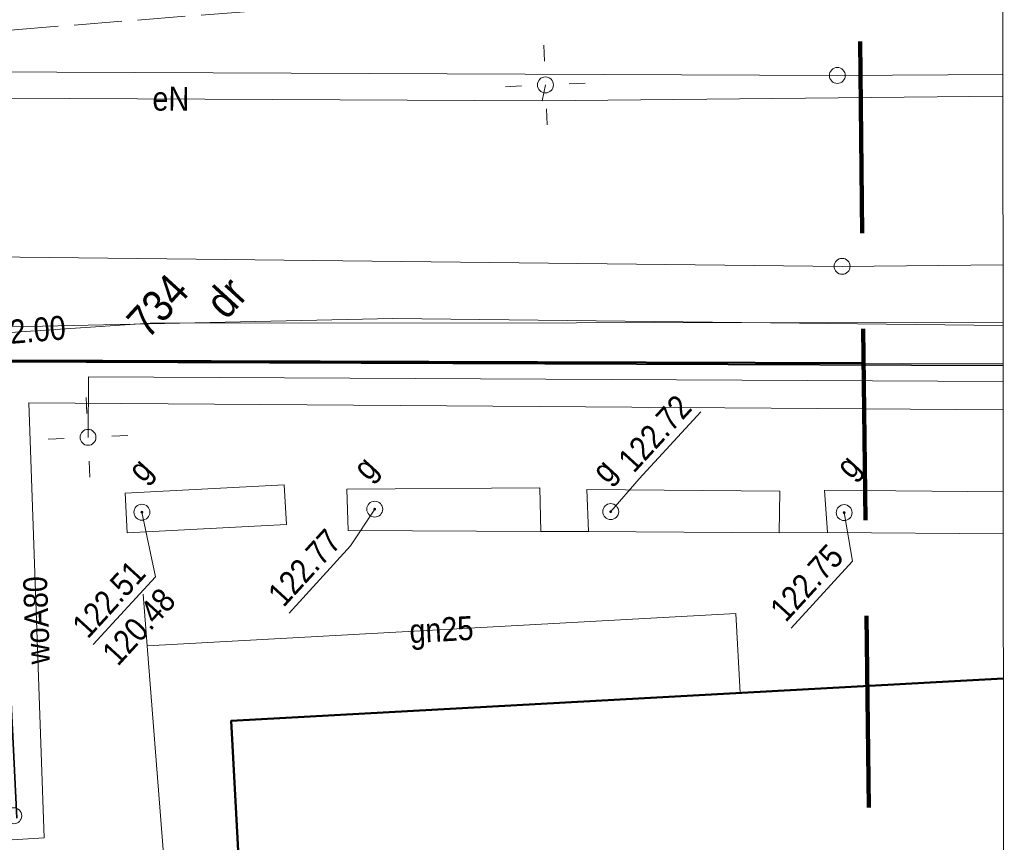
# Model space of a CAD drawing. Header units: metres. Extents: x 0 to 6446955, y 0 to 5658558.
# Tile 56 of 188: x 6441910 to 6441941, y 5653975 to 5654001. Entities that reach past the tile are written whole.
import ezdxf
from ezdxf.enums import TextEntityAlignment as Align

# ---------------------------------------------------------------- set-up
doc = ezdxf.new("R2010")
doc.units = ezdxf.units.M
doc.header["$MEASUREMENT"] = 0
for name, pattern in [('1.5_0.5', [2, 1.5, -0.5]), ('2', [0.9, 0.6, -0.3]), ('219-500', [0]), ('PRZER2-1', [3, 2, -1]), ('PRZER3-1', [4, 3, -1])]:
    doc.linetypes.add(name, pattern=pattern)
doc.layers.get('0').update_dxf_attribs({"color": 2, "linetype": 'CONTINUOUS', "lineweight": 5})
doc.layers.add('1ramki', color=7, linetype='PRZER2-1', lineweight=18)
doc.layers.add('z - MPZT', color=121, linetype='PRZER3-1', lineweight=18)
for name, color, linetype in [('202-punkt graniczny', 7, 'CONTINUOUS'), ('209-oznaczenie konturu klasyfikacyjnego', 7, 'CONTINUOUS'), ('211-numer działki ewidencyjnej', 7, 'CONTINUOUS'), ('218-kontur użytku gruntowego', 7, 'CONTINUOUS'), ('219-działka ewidencyjna', 7, 'CONTINUOUS'), ('312-budynek ewidencyjny', 7, 'CONTINUOUS'), ('jezdnia', 7, 'CONTINUOUS'), ('komora podziemna', 7, 'CONTINUOUS'), ('latarnia', 7, 'CONTINUOUS'), ('ogrodzenie trwałe', 7, 'CONTINUOUS'), ('przewód elektroenergetyczny podziemny', 7, 'CONTINUOUS'), ('przewód elektroenergetyczny podziemny-Atr1', 7, 'CONTINUOUS'), ('przewód gazowy', 7, 'CONTINUOUS'), ('przewód gazowy-Atr1', 7, 'CONTINUOUS'), ('przewód wodociągowy', 7, 'CONTINUOUS'), ('przewód wodociągowy-Atr1', 7, 'CONTINUOUS'), ('rzedna', 7, 'CONTINUOUS'), ('rzedna-Atr2', 7, 'CONTINUOUS'), ('rzedna-Atr3', 7, 'CONTINUOUS'), ('właz do komory lub kanału - okrągły', 7, 'CONTINUOUS'), ('właz do komory lub kanału - okrągły-Atr17', 7, 'CONTINUOUS'), ('Zakres', 7, 'CONTINUOUS')]:
    doc.layers.add(name, color=color, linetype=linetype)
doc.styles.add('MapaZas', font='geodezja.shx', dxfattribs={"width": 0.9})
doc.linetypes.add('902-500', pattern='A,3.75,0,[1,ksztalty.shx,S=0.5,R=0,X=0,Y=0],3.75', length=7.5)
doc.linetypes.add('NLZ', pattern='A,3,-1,[35,msgB.shx,S=0.008,R=0,X=-0.5,Y=0],3', length=7)

# ---------------------------------------------------------------- blocks, each defined once
blk = doc.blocks.new('202')
at = {"color": 0, "linetype": 'Continuous', "lineweight": 0}
blk.add_circle((0, 0), 0.25, dxfattribs=at)
blk = doc.blocks.new('US22')
at = {"color": 0, "linetype": 'Continuous', "lineweight": 13}
blk.add_circle((0, 0), 0.25, dxfattribs=at)
blk = doc.blocks.new('PW01')
at = {"linetype": 'Continuous', "lineweight": 13}
h = blk.add_hatch(color=0, dxfattribs=at)
edge = h.paths.add_edge_path()
edge.add_arc((0, 0), 0.045, 0, 360)
blk = doc.blocks.new('SM01')
at = {"color": 0, "linetype": 'Continuous', "lineweight": 13}
for p, q in [((-0.53, 0.531), (-0.883, 0.884)), ((0.531, 0.531), (0.884, 0.884)), ((-0.53, -0.53), (-0.883, -0.883)), ((0.531, -0.53), (0.884, -0.883))]:
    blk.add_line(p, q, dxfattribs=at)
blk.add_circle((0, 0), 0.25, dxfattribs=at)

msp = doc.modelspace()

# ---------------------------------------------------------------- linework, layer by layer
at = {"layer": '1ramki', "color": 0, "linetype": 'Continuous', "lineweight": 18, "flags": 128}
msp.add_lwpolyline([(6441510.604, 5654071.913), (6441940.534, 5654071.913), (6441940.63, 5653931.905), (6441510.701, 5653931.905)], close=True, dxfattribs=at)
msp.add_lwpolyline([(6441510.604, 5654071.913), (6441940.534, 5654071.913), (6441940.63, 5653931.905), (6441510.701, 5653931.905)], close=True, dxfattribs=at)
at = {"layer": '218-kontur użytku gruntowego', "color": 0, "linetype": 'Continuous', "lineweight": 13}
for points in [[(6441940.59, 5653990.451), (6441908.941, 5653990.556)], [(6441908.941, 5653990.556), (6441940.59, 5653990.451)]]:
    msp.add_lwpolyline(points, dxfattribs=at)
at = {"layer": '219-działka ewidencyjna', "color": 0, "linetype": '219-500', "lineweight": 13, "flags": 128}
for points in [[(6441908.465, 5653999.602), (6441935.395, 5653999.486)], [(6441935.545, 5653993.504), (6441908.834, 5653993.8)]]:
    msp.add_lwpolyline(points, dxfattribs=at)
at = {"layer": '219-działka ewidencyjna', "color": 0, "linetype": '219-500', "lineweight": 13}
for points in [[(6441935.395, 5653999.486), (6441940.584, 5653999.518)], [(6441940.588, 5653993.555), (6441935.545, 5653993.504)], [(6441908.941, 5653990.556), (6441940.59, 5653990.451)]]:
    msp.add_lwpolyline(points, dxfattribs=at)
at = {"layer": '312-budynek ewidencyjny', "color": 0, "linetype": 'Continuous', "lineweight": 50}
msp.add_lwpolyline([(6441916.389, 5653979.262), (6441940.597, 5653980.586)], dxfattribs=at)
at = {"layer": '312-budynek ewidencyjny', "color": 0, "linetype": 'Continuous', "lineweight": 50, "flags": 128}
msp.add_lwpolyline([(6441917.764, 5653953.693), (6441916.389, 5653979.262)], dxfattribs=at)
at = {"layer": 'jezdnia', "color": 0, "linetype": '1.5_0.5', "lineweight": 13}
msp.add_lwpolyline([(6441940.578, 5654008.104), (6441927.188, 5654008.559), (6441906.123, 5654010.83), (6441907.355, 5654007.289), (6441907.391, 5654004.856), (6441907.473, 5654000.754), (6441926.899, 5654002.275), (6441940.582, 5654002.432)], dxfattribs=at)
at = {"layer": 'komora podziemna', "color": 0, "linetype": 'Continuous', "lineweight": 13, "flags": 128}
for points in [[(6441913.129, 5653985.149), (6441913.06, 5653986.391), (6441918.052, 5653986.661), (6441918.121, 5653985.418)], [(6441920.062, 5653985.228), (6441920.012, 5653986.521), (6441926.069, 5653986.561), (6441926.101, 5653985.189)], [(6441927.595, 5653985.191), (6441927.543, 5653986.513), (6441933.597, 5653986.461), (6441933.57, 5653985.157)]]:
    msp.add_lwpolyline(points, close=True, dxfattribs=at)
at = {"layer": 'komora podziemna', "color": 0, "linetype": 'Continuous', "lineweight": 13}
for points in [[(6441940.594, 5653985.116), (6441935.091, 5653985.161), (6441934.997, 5653986.494)], [(6441934.997, 5653986.494), (6441940.593, 5653986.44)]]:
    msp.add_lwpolyline(points, dxfattribs=at)
at = {"layer": 'ogrodzenie trwałe', "color": 0, "linetype": '902-500', "lineweight": 35}
msp.add_lwpolyline([(6441940.59, 5653990.399), (6441908.957, 5653990.514), (6441909.665, 5653976.212)], dxfattribs=at)
at = {"layer": 'przewód elektroenergetyczny podziemny', "color": 0, "linetype": 'Continuous', "lineweight": 13, "flags": 128}
for points in [[(6441926.143, 5653998.696), (6441926.242, 5653999.189)], [(6441902.859, 5653998.81), (6441926.143, 5653998.696)]]:
    msp.add_lwpolyline(points, dxfattribs=at)
at = {"layer": 'przewód elektroenergetyczny podziemny', "color": 0, "linetype": 'Continuous', "lineweight": 13}
for points in [[(6441926.143, 5653998.696), (6441940.584, 5653998.834)], [(6441940.589, 5653991.748), (6441913.845, 5653991.72), (6441908.058, 5653991.338), (6441907.972, 5653991.985), (6441907.877, 5653993.821)], [(6441890.719, 5653931.905), (6441890.559, 5653933.696), (6441889.482, 5653956.05), (6441888.277, 5653976.516), (6441888.784, 5653977.204), (6441895.85, 5653980.36), (6441906.672, 5653981.028), (6441907.212, 5653981.781), (6441906.827, 5653990.824), (6441907.602, 5653991.566), (6441921.454, 5653991.871), (6441940.589, 5653991.648)], [(6441940.591, 5653989.897), (6441911.916, 5653990.043), (6441911.9, 5653988.145)]]:
    msp.add_lwpolyline(points, dxfattribs=at)
at = {"layer": 'przewód gazowy', "color": 0, "linetype": 'Continuous', "lineweight": 13, "flags": 128}
for points in [[(6441926.101, 5653985.189), (6441927.595, 5653985.191)], [(6441933.57, 5653985.157), (6441935.091, 5653985.161)], [(6441913.752, 5653981.609), (6441913.624, 5653983.231)], [(6441932.347, 5653980.135), (6441932.209, 5653982.62), (6441913.752, 5653981.609)], [(6441911.417, 5653950.42), (6441910.824, 5653950.38), (6441910.466, 5653953.542), (6441910.806, 5653954.18), (6441915.041, 5653954.451), (6441915.845, 5653954.989), (6441913.752, 5653981.609)]]:
    msp.add_lwpolyline(points, dxfattribs=at)
at = {"layer": 'przewód wodociągowy', "color": 0, "linetype": 'Continuous', "lineweight": 13}
msp.add_lwpolyline([(6441896.564, 5653931.905), (6441896.185, 5653946.727), (6441894.893, 5653974.62), (6441910.521, 5653975.592), (6441910.041, 5653989.224), (6441940.591, 5653989.005)], dxfattribs=at)
at = {"layer": 'rzedna-Atr2', "color": 0, "lineweight": 13, "flags": 128}
for points in [[(6441928.289, 5653985.817), (6441929.185, 5653986.84), (6441931.113, 5653988.945)], [(6441913.589, 5653985.799), (6441914.011, 5653983.772), (6441912.066, 5653981.648)], [(6441920.889, 5653985.894), (6441920.133, 5653984.742), (6441918.202, 5653982.634)], [(6441935.609, 5653985.785), (6441935.874, 5653984.268), (6441933.947, 5653982.163)]]:
    msp.add_lwpolyline(points, dxfattribs=at)
at = {"layer": 'z - MPZT', "color": 0, "linetype": 'Continuous', "lineweight": 50}
msp.add_lwpolyline([(6441908.941, 5653990.556), (6441936.221, 5653990.466)], dxfattribs=at)
at = {"layer": 'z - MPZT', "color": 0, "linetype": 'NLZ', "lineweight": 35}
for points in [[(6441916.378, 5653979.261), (6441936.194, 5653980.345)], [(6441900.825, 5653955.678), (6441900.29, 5653965.653), (6441917.06, 5653966.793), (6441916.378, 5653979.261)]]:
    msp.add_lwpolyline(points, dxfattribs=at)
at = {"layer": 'Zakres', "color": 221, "linetype": '2', "lineweight": 100, "ltscale": 10, "flags": 128}
msp.add_lwpolyline([(6441936.582, 5653958.55), (6441935.717, 5654034.918), (6441872.503, 5654035.892), (6441809.024, 5654031.333), (6441528.91, 5654030.481), (6441525.825, 5653964.428), (6441801.954, 5653965.105), (6441838.027, 5653951.207)], close=True, dxfattribs=at)

# ---------------------------------------------------------------- block references
at = {"layer": '202-punkt graniczny', "color": 0, "linetype": 'Continuous', "lineweight": 13, "rotation": 47.52228373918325}
for p in [(6441935.395, 5653999.486), (6441935.545, 5653993.504), (6441909.57, 5653976.286)]:
    msp.add_blockref('202', p, dxfattribs=at)
at = {"layer": 'latarnia', "color": 0, "linetype": 'Continuous', "lineweight": 13, "rotation": 47.52228373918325}
for p in [(6441926.242, 5653999.189), (6441911.9, 5653988.145)]:
    msp.add_blockref('SM01', p, dxfattribs=at)
at = {"layer": 'rzedna', "color": 0, "linetype": 'Continuous', "lineweight": 13, "rotation": 47.52228373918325}
for p in [(6441913.589, 5653985.799), (6441920.889, 5653985.894), (6441928.289, 5653985.817), (6441935.609, 5653985.785)]:
    msp.add_blockref('PW01', p, dxfattribs=at)
at = {"layer": 'właz do komory lub kanału - okrągły', "color": 0, "linetype": 'Continuous', "lineweight": 13, "rotation": 47.52228373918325}
for p in [(6441913.589, 5653985.799), (6441920.889, 5653985.894), (6441928.289, 5653985.817), (6441935.609, 5653985.785)]:
    msp.add_blockref('US22', p, dxfattribs=at)

# ---------------------------------------------------------------- texts
at = {"layer": '209-oznaczenie konturu klasyfikacyjnego', "color": 0, "linetype": 'Continuous', "lineweight": 13, "style": 'MapaZas', "width": 0.9}
msp.add_text('dr', height=1, rotation=47.5223, dxfattribs=at).set_placement((6441915.498, 5653992.475), align=Align.TOP_LEFT)
at = {"layer": '211-numer działki ewidencyjnej', "color": 0, "linetype": 'Continuous', "lineweight": 13, "style": 'MapaZas', "width": 0.9}
msp.add_text('734', height=1, rotation=47.5223, dxfattribs=at).set_placement((6441913.775, 5653991.194))
at = {"layer": 'przewód elektroenergetyczny podziemny-Atr1', "color": 0, "lineweight": 13, "style": 'MapaZas', "width": 0.9}
msp.add_text('eN', height=0.75, rotation=359.7203, dxfattribs=at).set_placement((6441914.497, 5653998.756), align=Align.MIDDLE_CENTER)
at = {"layer": 'przewód gazowy-Atr1', "color": 0, "lineweight": 13, "style": 'MapaZas', "width": 0.9}
msp.add_text('gn25', height=0.75, rotation=3.1363, dxfattribs=at).set_placement((6441922.98, 5653982.122), align=Align.MIDDLE_CENTER)
at = {"layer": 'przewód wodociągowy-Atr1', "color": 0, "lineweight": 13, "style": 'MapaZas', "width": 0.9}
msp.add_text('woA80', height=0.75, rotation=92.0173, dxfattribs=at).set_placement((6441910.284, 5653982.412), align=Align.MIDDLE_CENTER)
at = {"layer": 'rzedna-Atr2', "color": 0, "lineweight": 13, "style": 'MapaZas', "width": 0.9}
msp.add_text('122.00', height=0.75, rotation=4.8293, dxfattribs=at).set_placement((6441908.446, 5653991.362), align=Align.MIDDLE_LEFT)
for s, p in [('122.72', (6441929.179, 5653986.845)), ('122.77', (6441918.196, 5653982.639)), ('122.75', (6441933.941, 5653982.168)), ('122.51', (6441912.06, 5653981.653))]:
    msp.add_text(s, height=0.75, rotation=47.5223, dxfattribs=at).set_placement(p, align=Align.BOTTOM_LEFT)
at = {"layer": 'rzedna-Atr3', "color": 0, "lineweight": 13, "style": 'MapaZas', "width": 0.9}
msp.add_text('120.48', height=0.75, rotation=47.5223, dxfattribs=at).set_placement((6441913, 5653980.792), align=Align.BOTTOM_LEFT)
at = {"layer": 'właz do komory lub kanału - okrągły-Atr17', "color": 0, "lineweight": 13, "style": 'MapaZas', "width": 0.9}
for p in [(6441913.634, 5653986.693), (6441920.696, 5653986.749), (6441928.181, 5653986.661), (6441935.833, 5653986.8)]:
    msp.add_text('g', height=0.75, rotation=47.5223, dxfattribs=at).set_placement(p)

doc.saveas('drawing.dxf')
